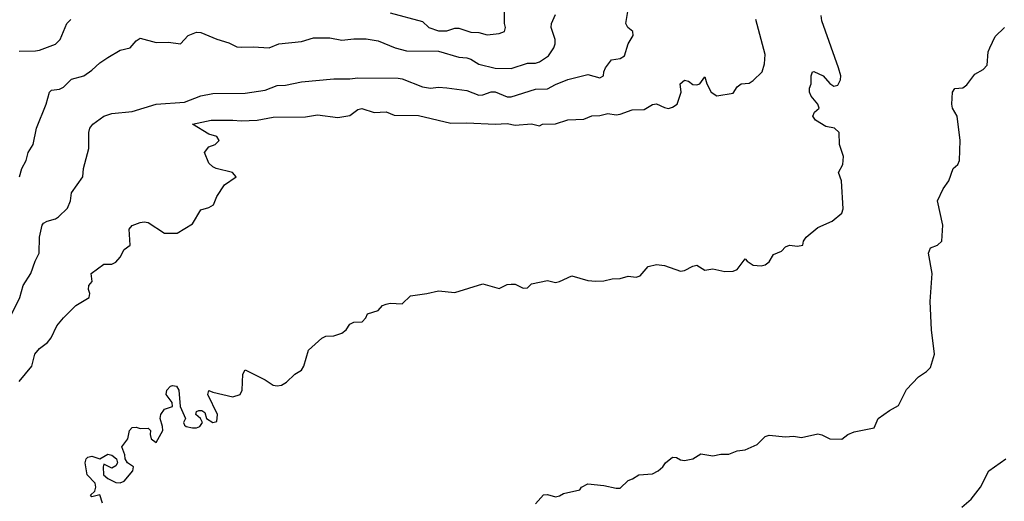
# Model space of a CAD drawing. Header units: metres. Extents: x -51132 to -49532, y -231222 to -229437.
# Tile 200 of 256: x -49969 to -49847, y -230755 to -230695. Entities that reach past the tile are written whole.
import ezdxf

# ---------------------------------------------------------------- set-up
doc = ezdxf.new("R2010")
doc.units = ezdxf.units.M
for name, color, linetype in [('CONTOUR_HALF', 8, 'Continuous'), ('CONTOUR_INDEX', 1, 'Continuous'), ('CONTOUR_INTER', 3, 'Continuous')]:
    doc.layers.add(name, color=color, linetype=linetype)

msp = doc.modelspace()

# ---------------------------------------------------------------- linework, layer by layer
at = {"layer": 'CONTOUR_HALF'}
for points, elevation in [([(-49969.08, -230739.68), (-49967.52, -230737.76), (-49967.15, -230736.26), (-49966.58, -230735.56), (-49965.58, -230734.82), (-49965.11, -230734.26), (-49964.4, -230732.76), (-49963.58, -230731.76), (-49962.08, -230730.24), (-49960.42, -230729.26), (-49960.33, -230728.76), (-49960.49, -230728.26), (-49960.45, -230727.76), (-49960.05, -230727.26), (-49960.15, -230726.26), (-49958.58, -230725.1), (-49957.58, -230725.11), (-49957.08, -230724.88), (-49956.55, -230724.26), (-49956.08, -230723.31), (-49955.33, -230722.76), (-49955.43, -230720.76), (-49955.08, -230720.33), (-49954.08, -230719.96), (-49953.58, -230719.86), (-49953.08, -230719.93), (-49951.08, -230721.26), (-49949.48, -230721.26), (-49947.58, -230720.12), (-49946.58, -230718.39), (-49945.58, -230718.09), (-49944.98, -230717.76), (-49944.58, -230716.72), (-49943.62, -230715.26), (-49942.19, -230714.26), (-49942.65, -230713.76), (-49944.65, -230713.26), (-49945.08, -230713.05), (-49945.58, -230712.58), (-49946.12, -230711.26), (-49945.58, -230710.55), (-49944.77, -230710.26), (-49944.29, -230709.76), (-49944.56, -230709.26), (-49945.58, -230709), (-49947.58, -230707.76), (-49945.29, -230707.26), (-49942.58, -230707.24), (-49941.58, -230707.35), (-49939.58, -230707.24), (-49937.58, -230706.89), (-49933.58, -230706.84), (-49932.08, -230706.57), (-49929.58, -230706.92), (-49928.08, -230706.65), (-49927.08, -230705.93), (-49926.58, -230705.8), (-49925.08, -230706.28), (-49923.58, -230706.21), (-49922.58, -230706.64), (-49919.58, -230706.65), (-49915.58, -230707.62), (-49913.58, -230707.58), (-49910.08, -230707.76), (-49908.58, -230707.67), (-49907.58, -230707.85), (-49905.58, -230707.72), (-49904.58, -230707.94), (-49904.2, -230707.76), (-49902.58, -230707.7), (-49901.08, -230707.22), (-49899.08, -230707.13), (-49898.08, -230706.72), (-49897.08, -230706.67), (-49896.08, -230706.42), (-49895.08, -230706.58), (-49894.58, -230706.52), (-49893.08, -230705.97), (-49891.58, -230705.93), (-49890.58, -230705.32), (-49890.08, -230705.22), (-49889.08, -230705.68), (-49888.58, -230705.78), (-49888.08, -230705.64), (-49887.49, -230705.26), (-49887.01, -230703.76), (-49887.14, -230702.76), (-49886.58, -230702.29), (-49886.08, -230702.42), (-49885.58, -230702.82), (-49885.08, -230702.88), (-49884.7, -230702.76), (-49884.08, -230701.88), (-49883.83, -230702.76), (-49883.29, -230703.76), (-49882.58, -230704.22), (-49880.58, -230703.88), (-49880.08, -230703.13), (-49879.59, -230702.76), (-49878.58, -230702.64), (-49878.08, -230702.34), (-49876.95, -230701.26), (-49876.66, -230700.26), (-49876.58, -230699.11), (-49877.75, -230694.76)], 81.5), ([(-49969.06, -230714.26), (-49968.77, -230713.26), (-49968.23, -230712.26), (-49967.98, -230711.26), (-49967.37, -230710.26), (-49966.93, -230708.26), (-49965.75, -230705.26), (-49965.34, -230703.76), (-49965.08, -230703.54), (-49964.08, -230703.39), (-49963.58, -230703.14), (-49962.58, -230702.18), (-49961.08, -230701.76), (-49960.08, -230701.06), (-49959.08, -230700.14), (-49958.08, -230699.48), (-49956.58, -230698.57), (-49955.33, -230698.26), (-49954.58, -230697.41), (-49954.08, -230697.07), (-49952.08, -230697.63), (-49950.58, -230697.56), (-49949.08, -230697.79), (-49948.13, -230696.76), (-49947.08, -230696.35), (-49946.58, -230696.39), (-49944.58, -230697.21), (-49943.08, -230697.64), (-49942.08, -230698.15), (-49941.58, -230698.2), (-49940.08, -230698.14), (-49938.08, -230698.28), (-49936.89, -230697.76), (-49934.08, -230697.48), (-49932.58, -230697.04), (-49930.58, -230697.03), (-49929.08, -230697.32), (-49927.58, -230697.15), (-49926.08, -230697.16), (-49924.58, -230697.39), (-49922.46, -230698.26), (-49921.08, -230698.65), (-49917.08, -230698.68), (-49914.58, -230699.42), (-49913.58, -230699.52), (-49913.08, -230699.69), (-49912.08, -230700.31), (-49910.08, -230700.8), (-49908.08, -230700.82), (-49906.08, -230700.18), (-49905.08, -230700.18), (-49904.58, -230700.01), (-49903.44, -230699.26), (-49902.79, -230698.26), (-49902.61, -230697.76), (-49902.63, -230697.26), (-49903.11, -230695.76), (-49903.09, -230695.26), (-49902.58, -230694.15)], 80.5), ([(-49905.08, -230754.85), (-49904.08, -230753.74), (-49903.58, -230753.68), (-49902.58, -230753.97), (-49902.08, -230753.87), (-49901.58, -230753.58), (-49899.58, -230753.11), (-49899.37, -230752.76), (-49898.58, -230752.36), (-49896.58, -230752.59), (-49895.08, -230752.91), (-49894.58, -230752.89), (-49893.58, -230751.93), (-49893.03, -230751.76), (-49892.27, -230751.26), (-49890.58, -230751.13), (-49889.85, -230750.76), (-49889.28, -230750.26), (-49888.94, -230749.76), (-49888.08, -230749.07), (-49887.58, -230749.11), (-49887.08, -230749.37), (-49886.58, -230749.45), (-49885.58, -230749.25), (-49884.58, -230748.66), (-49883.08, -230748.87), (-49882.08, -230748.69), (-49881.08, -230748.69), (-49880.08, -230748.27), (-49879.08, -230748.15), (-49877.58, -230747.49), (-49876.58, -230746.47), (-49876.08, -230746.33), (-49874.08, -230746.53), (-49873.08, -230746.45), (-49872.08, -230746.63), (-49870.08, -230746.18), (-49869.58, -230746.29), (-49868.58, -230746.77), (-49867.08, -230746.81), (-49866.35, -230746.26), (-49865.58, -230745.9), (-49863.08, -230745.4), (-49862.58, -230744.26), (-49861.18, -230743.26), (-49860.08, -230742.65), (-49859.08, -230740.64), (-49857.58, -230739.1), (-49856.58, -230738.44), (-49856.08, -230737.93), (-49855.58, -230736.26), (-49855.96, -230733.26), (-49856.13, -230729.76), (-49855.89, -230726.26), (-49856.33, -230723.76), (-49856.08, -230723.07), (-49855.24, -230722.76), (-49854.67, -230722.26), (-49854.56, -230720.26), (-49855.23, -230717.26), (-49854.54, -230715.76), (-49853.82, -230714.76), (-49853.29, -230713.26), (-49852.72, -230712.76), (-49852.48, -230712.26), (-49852.43, -230709.76), (-49852.79, -230706.76), (-49853.35, -230705.76), (-49853.43, -230705.26), (-49853.36, -230703.76), (-49853.08, -230703.34), (-49852.08, -230703.22), (-49851.58, -230702.87), (-49850.58, -230701.55), (-49849.58, -230700.98), (-49849.08, -230700.44), (-49848.93, -230698.76), (-49848.74, -230698.26), (-49848.08, -230696.87), (-49846.92, -230695.76)], 82.5)]:
    msp.add_lwpolyline(points, dxfattribs=dict(at, elevation=elevation))
at = {"layer": 'CONTOUR_INDEX', "elevation": 80}
for points in [[(-49923.08, -230693.95), (-49919.08, -230695.01), (-49918.31, -230695.76), (-49917.08, -230696.17), (-49916.08, -230696.16), (-49915.08, -230695.83), (-49914.58, -230695.82), (-49913.08, -230696.34), (-49912.08, -230696.39), (-49911.08, -230696.65), (-49909.58, -230696.49), (-49908.91, -230696.26), (-49908.78, -230695.76), (-49908.9, -230695.26), (-49908.9, -230693.76)], [(-49969.08, -230698.7), (-49967.08, -230698.64), (-49966.58, -230698.58), (-49964.58, -230697.81), (-49964.01, -230697.26), (-49963.16, -230695.26), (-49962.66, -230694.76)]]:
    msp.add_lwpolyline(points, dxfattribs=at)
at = {"layer": 'CONTOUR_INTER'}
for points, elevation in [([(-49970.23, -230731.76), (-49968.99, -230729.26), (-49968.6, -230727.76), (-49967.62, -230726.26), (-49967.1, -230724.76), (-49966.6, -230723.76), (-49966.55, -230721.76), (-49966.24, -230720.26), (-49966.08, -230720.01), (-49965.6, -230719.76), (-49964.58, -230719.49), (-49964.19, -230719.26), (-49963.08, -230718.18), (-49962.74, -230717.26), (-49962.59, -230716.26), (-49961.2, -230714.26), (-49961.12, -230713.26), (-49960.45, -230710.76), (-49960.46, -230708.76), (-49960.34, -230708.26), (-49959.95, -230707.76), (-49958.58, -230706.76), (-49957.58, -230706.43), (-49955.08, -230706.17), (-49952.08, -230705.27), (-49948.58, -230705.02), (-49946.58, -230704.23), (-49945.08, -230703.95), (-49941.08, -230703.88), (-49938.58, -230703.53), (-49937.08, -230702.94), (-49936.08, -230702.91), (-49934.08, -230702.51), (-49930.08, -230702.12), (-49928.08, -230702.14), (-49927.08, -230701.99), (-49922.08, -230702.04), (-49921.58, -230702.11), (-49919.08, -230703.11), (-49918.08, -230703.26), (-49917.08, -230703.17), (-49916.08, -230703.24), (-49913.58, -230703.57), (-49912.08, -230704.13), (-49911.58, -230704.11), (-49910.58, -230703.72), (-49910.08, -230703.73), (-49908.58, -230704.34), (-49908.08, -230704.36), (-49905.08, -230703.42), (-49903.58, -230703.37), (-49902.58, -230702.81), (-49901.08, -230702.21), (-49898.58, -230701.59), (-49897.08, -230701.98), (-49896.64, -230701.76), (-49896.59, -230701.26), (-49896.37, -230700.76), (-49895.63, -230699.76), (-49894.58, -230699.61), (-49894.03, -230699.26), (-49893.56, -230697.76), (-49892.95, -230696.76), (-49893.01, -230696.26), (-49893.61, -230695.76), (-49893.88, -230695.26), (-49893.62, -230693.76)], 81), ([(-49958.74, -230754.76), (-49959.08, -230753.73), (-49960.08, -230753.96), (-49960.25, -230753.76), (-49959.7, -230753.26), (-49959.56, -230752.76), (-49959.67, -230752.26), (-49960.65, -230751.26), (-49960.89, -230749.76), (-49960.76, -230749.26), (-49960.58, -230749.06), (-49960.08, -230748.93), (-49959.08, -230749.27), (-49958.08, -230748.69), (-49957.58, -230748.8), (-49957.01, -230749.26), (-49956.88, -230749.76), (-49957.08, -230750.14), (-49957.58, -230750.41), (-49958.58, -230749.91), (-49958.69, -230750.26), (-49958.65, -230751.26), (-49958.08, -230751.69), (-49957.08, -230752.18), (-49956.58, -230752.22), (-49956.08, -230752.04), (-49954.98, -230750.76), (-49954.93, -230750.26), (-49955.64, -230749.76), (-49955.94, -230749.26), (-49955.97, -230748.76), (-49956.36, -230747.76), (-49955.61, -230746.76), (-49955.41, -230745.76), (-49955.08, -230745.38), (-49954.58, -230745.33), (-49954.08, -230745.51), (-49953.08, -230745.47), (-49952.8, -230745.76), (-49952.85, -230746.26), (-49952.72, -230746.76), (-49952.08, -230747.24), (-49951.28, -230745.76), (-49951.3, -230745.26), (-49951.61, -230744.26), (-49951.52, -230743.76), (-49951.08, -230743.08), (-49950.06, -230742.76), (-49950.12, -230742.26), (-49950.88, -230741.26), (-49950.77, -230740.76), (-49950.31, -230740.26), (-49950.08, -230740.16), (-49949.58, -230740.25), (-49949.27, -230740.76), (-49949.14, -230742.76), (-49948.48, -230744.26), (-49948.73, -230744.76), (-49948.58, -230745.09), (-49948.36, -230745.26), (-49947.58, -230745.4), (-49947.08, -230745.42), (-49946.68, -230745.26), (-49946.36, -230744.76), (-49946.62, -230744.26), (-49947.2, -230743.76), (-49947.08, -230743.4), (-49946.82, -230743.26), (-49946.45, -230743.26), (-49946.08, -230743.5), (-49945.86, -230744.26), (-49945.09, -230744.76), (-49944.58, -230744.65), (-49944.5, -230743.76), (-49945.68, -230741.26), (-49945.58, -230740.77), (-49945.08, -230741), (-49942.58, -230741.58), (-49941.69, -230741.26), (-49941.43, -230740.76), (-49941.35, -230738.76), (-49941.08, -230738.23), (-49938.58, -230739.46), (-49937.58, -230740.12), (-49937.08, -230740.22), (-49936.58, -230740.12), (-49935.92, -230739.76), (-49934.9, -230738.76), (-49934.08, -230738.26), (-49933.78, -230737.76), (-49933.23, -230735.76), (-49931.58, -230734.29), (-49931.08, -230734.06), (-49930.08, -230734), (-49929.08, -230733.66), (-49928.55, -230733.26), (-49928.08, -230732.57), (-49927.58, -230732.31), (-49926.54, -230732.26), (-49926.1, -230731.76), (-49925.89, -230731.26), (-49924.58, -230730.86), (-49924.02, -230730.26), (-49923.58, -230730.06), (-49923.08, -230729.93), (-49921.58, -230730.03), (-49920.58, -230729.03), (-49918.53, -230728.76), (-49917.08, -230728.41), (-49915.08, -230728.61), (-49911.58, -230727.54), (-49909.58, -230728.11), (-49908.58, -230727.65), (-49908.08, -230727.6), (-49907.58, -230727.61), (-49906.58, -230728.1), (-49906.08, -230728.05), (-49905.58, -230727.55), (-49903.58, -230727.15), (-49902.58, -230727.38), (-49902.08, -230727.26), (-49900.58, -230726.56), (-49898.58, -230727.12), (-49897.58, -230727.23), (-49896.58, -230727.18), (-49895.58, -230726.92), (-49894.58, -230726.9), (-49893.58, -230726.59), (-49892.58, -230726.71), (-49892.08, -230726.54), (-49891.08, -230725.42), (-49890.08, -230725.14), (-49889.08, -230725.27), (-49887.08, -230725.96), (-49886.58, -230725.91), (-49885.58, -230725.34), (-49885.08, -230725.23), (-49884.08, -230725.87), (-49883.08, -230725.68), (-49881.58, -230726.01), (-49880.58, -230725.98), (-49880.06, -230725.76), (-49879.08, -230724.43), (-49878.83, -230724.76), (-49878.08, -230725.24), (-49877.08, -230725.33), (-49876.58, -230725.19), (-49876.08, -230724.84), (-49875.58, -230723.93), (-49874.58, -230723.5), (-49874.08, -230722.95), (-49873.58, -230722.74), (-49872.58, -230722.89), (-49871.94, -230722.76), (-49871.84, -230722.26), (-49871.51, -230721.76), (-49870.08, -230720.58), (-49868.29, -230719.76), (-49867.08, -230718.78), (-49866.94, -230718.26), (-49867.15, -230714.76), (-49867.49, -230713.76), (-49866.96, -230712.76), (-49866.9, -230711.76), (-49867.36, -230710.26), (-49867.42, -230708.76), (-49867.98, -230708.26), (-49869.08, -230708.03), (-49870.36, -230707.26), (-49870.68, -230706.76), (-49870.46, -230706.26), (-49869.9, -230705.76), (-49870.08, -230705.26), (-49870.88, -230704.26), (-49871.09, -230703.76), (-49871.08, -230703.26), (-49870.91, -230702.76), (-49870.88, -230701.76), (-49870.71, -230701.26), (-49870.58, -230701.22), (-49869.41, -230701.76), (-49868.58, -230702.68), (-49868.08, -230703.03), (-49867.58, -230702.92), (-49867.24, -230702.26), (-49867.21, -230701.76), (-49867.51, -230700.76), (-49869.58, -230694.92), (-49869.66, -230694.26)], 82), ([(-49852.21, -230755.26), (-49851.04, -230754.26), (-49849.9, -230752.76), (-49848.87, -230750.76), (-49846.76, -230749.26)], 83)]:
    msp.add_lwpolyline(points, dxfattribs=dict(at, elevation=elevation))

doc.saveas('drawing.dxf')
